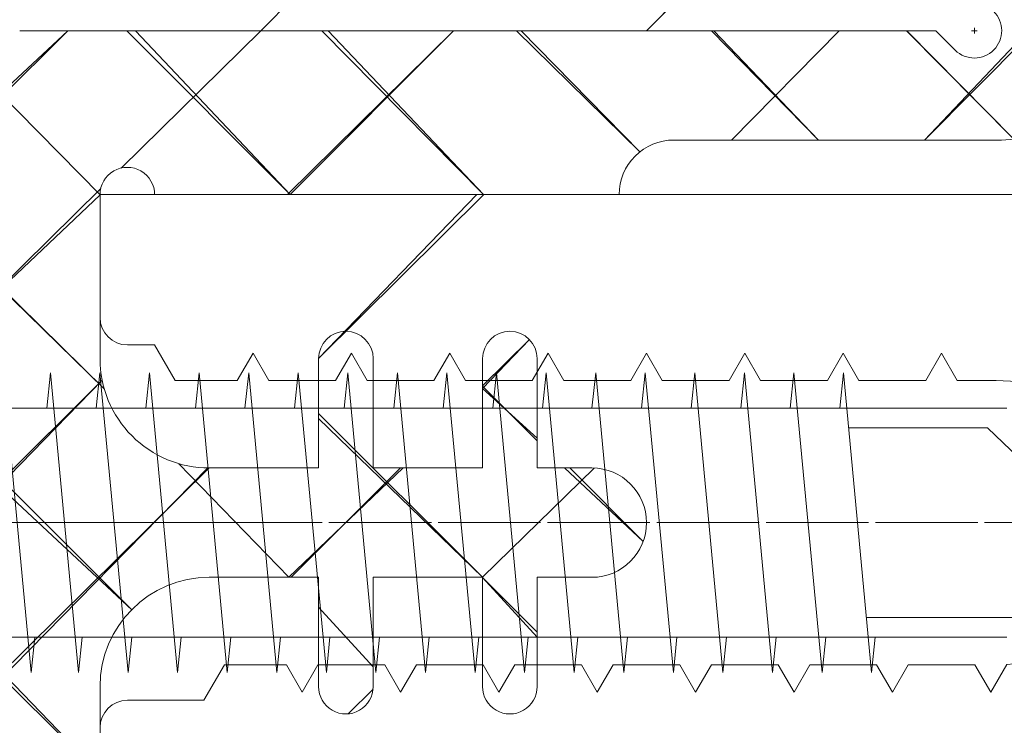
# Model space of a CAD drawing. Header units: inches. Extents: x -647532 to 3008597, y -136987 to 2557681.
# Tile 143 of 153: x 50086 to 50104, y 52559 to 52572. Entities that reach past the tile are written whole.
import ezdxf

# ---------------------------------------------------------------- set-up
doc = ezdxf.new("R2010")
doc.units = ezdxf.units.IN
doc.header["$MEASUREMENT"] = 0
doc.linetypes.add('BIAL-IT1I-KGD-001-IN-DWG-141 LEVEL 2 - OVERALL FIRE EXIT PLAN$0$CENTER', pattern=[2, 1.25, -0.25, 0.25, -0.25])
doc.layers.add('ARCH', color=8, linetype='Continuous')
doc.layers.add('YD-EXTERNAL 1', color=8, linetype='Continuous', lineweight=5)

# ---------------------------------------------------------------- blocks, each defined once
blk = doc.blocks.new('BIAL-IT1I-KGD-001-IN-DWG-141 LEVEL 2 - OVERALL FIRE EXIT PLAN$0$TYPE 2')
at = {"lineweight": -3, "ltscale": 1000}
h = blk.add_hatch(dxfattribs=at)
h.set_pattern_fill('ANSI37', color=256, scale=20, angle=-90.00000000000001, style=0)
h.set_pattern_definition([(315, (-27377983.44784665, 26829446.45019761), (1.767766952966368, 1.767766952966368), []), (44.99999999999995, (-27377983.44784665, 26829446.45019761), (-1.767766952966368, 1.767766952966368), [])])
edge = h.paths.add_edge_path()
edge.add_line((63.5001831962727, 124.5619116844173), (64.50018314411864, 124.5619116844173))
edge.add_ellipse((64.50018314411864, 125.0619116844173), major_axis=(0.3535533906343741, -0.3535533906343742), ratio=0.9999999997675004, start_angle=314.9999999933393, end_angle=494.9999999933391)
edge.add_line((64.50018314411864, 125.5619116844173), (67.00018314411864, 125.5619116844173))
edge.add_ellipse((67.00018314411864, 125.0619116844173), major_axis=(0.3535533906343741, -0.3535533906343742), ratio=0.9999999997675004, start_angle=134.9999999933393, end_angle=314.9999999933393)
edge.add_line((67.00018314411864, 124.5619116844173), (67.50018313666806, 124.5619116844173))
edge.add_ellipse((69.00018313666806, 124.5619116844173), major_axis=(1.060660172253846, 1.060660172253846), ratio=0.9999999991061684, start_angle=134.9999999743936, end_angle=225.0000000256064)
edge.add_line((69.00018313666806, 123.0619116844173), (71.00018313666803, 123.0619116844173))
edge.add_ellipse((71.00018313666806, 124.5619116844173), major_axis=(1.060660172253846, -1.060660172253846), ratio=0.999999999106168, start_angle=314.9999999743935, end_angle=405.0000000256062)
edge.add_line((72.50018313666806, 124.5619116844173), (73.00018314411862, 124.5619116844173))
edge.add_ellipse((73.00018314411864, 125.0619116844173), major_axis=(0.3535533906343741, -0.3535533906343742), ratio=0.9999999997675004, start_angle=314.9999999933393, end_angle=494.9999999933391)
edge.add_line((73.00018314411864, 125.5619116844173), (75.50018313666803, 125.5619116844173))
edge.add_ellipse((75.50018313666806, 125.0619116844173), major_axis=(0.3535533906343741, -0.3535533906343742), ratio=0.9999999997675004, start_angle=134.9999999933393, end_angle=314.9999999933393)
edge.add_line((75.50018313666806, 124.5619116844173), (76.50018313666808, 124.5619116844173))
edge.add_line((76.50018313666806, 124.5619116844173), (76.50018312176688, 120.5619116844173))
edge.add_line((76.5001831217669, 120.5619116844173), (74.98688907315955, 120.5619116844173))
edge.add_ellipse((74.98688907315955, 120.0619116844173), major_axis=(0.3535533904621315, -0.3535533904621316), ratio=1, start_angle=135, end_angle=255.0000000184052)
edge.add_line((74.55387637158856, 119.8119116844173), (75.85291448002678, 117.5619116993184))
edge.add_line((75.85291448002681, 117.5619116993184), (74.1431920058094, 117.5619116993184))
edge.add_line((74.1431920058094, 117.5619116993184), (73.02505196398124, 119.545249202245))
edge.add_ellipse((72.14896168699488, 119.0631021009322), major_axis=(0.7071067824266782, -0.7071067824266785), ratio=0.9999999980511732, start_angle=73.82572674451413, end_angle=209.2398824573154)
edge.add_line((71.18655439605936, 119.334712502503), (70.66745572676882, 117.5619116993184))
edge.add_line((70.66745572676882, 117.5619116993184), (69.3259736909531, 117.5619116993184))
edge.add_line((69.3259736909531, 117.5619116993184), (68.98239804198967, 118.6940810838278))
edge.add_ellipse((68.50018309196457, 118.5619117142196), major_axis=(0.3535533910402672, 0.3535533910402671), ratio=0.9999999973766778, start_angle=-29.67233578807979, end_angle=119.6723666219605)
edge.add_line((68.01796807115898, 118.6940808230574), (67.67439251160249, 117.5619116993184))
edge.add_line((67.67439251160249, 117.5619116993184), (66.32597370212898, 117.5619116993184))
edge.add_line((66.32597370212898, 117.5619116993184), (65.9823981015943, 118.6940809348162))
edge.add_ellipse((65.50018311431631, 118.561911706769), major_axis=(0.3535533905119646, 0.3535533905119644), ratio=0.999999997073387, start_angle=-29.67235256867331, end_angle=119.6723608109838)
edge.add_line((65.01796810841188, 118.6940808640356), (64.67439251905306, 117.5619116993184))
edge.add_line((64.67439251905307, 117.5619116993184), (63.5001831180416, 117.5619116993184))
edge.add_line((63.5001831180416, 117.5619116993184), (63.50018319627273, 124.5619116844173))
edge = h.paths.add_edge_path()
edge.add_line((63.5001831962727, 136.5619116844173), (65.0001831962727, 136.5619116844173))
edge.add_line((65.0001831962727, 136.5619116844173), (66.0001831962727, 135.5619116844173))
edge.add_line((66.0001831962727, 135.5619116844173), (68.5001831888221, 135.5619116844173))
edge.add_line((68.50018318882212, 135.5619116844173), (69.50018318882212, 134.5619116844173))
edge.add_line((69.50018318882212, 134.5619116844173), (69.50018318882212, 133.577283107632))
edge.add_ellipse((70.50018317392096, 131.5617186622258), major_axis=(1.590990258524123, -1.590990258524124), ratio=0.9999999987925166, start_angle=161.3877995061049, end_angle=405.0000000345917)
edge.add_line((72.75018317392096, 131.5617186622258), (72.75018317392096, 132.5617186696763))
edge.add_line((72.75018317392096, 132.5617186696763), (76.50018317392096, 132.5617186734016))
edge.add_line((76.50018317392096, 132.5617186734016), (76.50018317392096, 131.5617186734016))
edge.add_line((76.50018317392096, 131.5617186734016), (91.50018322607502, 131.5617186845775))
edge.add_ellipse((91.50018322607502, 130.0617186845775), major_axis=(1.060660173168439, -1.06066017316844), ratio=0.9999999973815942, start_angle=44.9999997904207, end_angle=134.9999999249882, ccw=False)
edge.add_line((93.00018322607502, 130.0617186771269), (93.0001832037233, 124.0617186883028))
edge.add_ellipse((94.00018320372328, 124.0617186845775), major_axis=(0.7071067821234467, 0.7071067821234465), ratio=0.9999999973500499, start_angle=134.9999999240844, end_angle=225.000000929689)
edge.add_line((94.00018321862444, 123.0617186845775), (94.00018323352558, 114.5617186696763))
edge.add_ellipse((94.0001832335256, 114.0617186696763), major_axis=(0.3535533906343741, -0.3535533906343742), ratio=0.9999999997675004, start_angle=134.9999999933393, end_angle=314.9999999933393)
edge.add_line((94.0001832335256, 113.5617186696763), (97.0001831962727, 113.5617186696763))
edge.add_ellipse((97.0001831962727, 115.5617186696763), major_axis=(1.414213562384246, -1.414213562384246), ratio=0.999999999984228, start_angle=314.9999999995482, end_angle=404.9999997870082)
edge.add_line((99.0001831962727, 115.5617186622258), (99.00018320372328, 117.5617187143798))
edge.add_line((99.00018320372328, 117.5617187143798), (97.00018320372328, 117.5617187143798))
edge.add_ellipse((97.00018320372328, 118.0617187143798), major_axis=(0.3535533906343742, 0.3535533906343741), ratio=0.9999999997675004, start_angle=45.000000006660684, end_angle=225.0000000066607, ccw=False)
edge.add_line((97.00018320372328, 118.5617187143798), (99.00018320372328, 118.5617187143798))
edge.add_line((99.00018320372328, 118.5617187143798), (99.00018320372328, 120.5617187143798))
edge.add_line((99.00018320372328, 120.5617187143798), (97.00018320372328, 120.5617187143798))
edge.add_ellipse((97.00018320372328, 121.0617187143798), major_axis=(0.3535533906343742, 0.3535533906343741), ratio=0.9999999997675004, start_angle=45.000000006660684, end_angle=225.0000000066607, ccw=False)
edge.add_line((97.00018320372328, 121.5617187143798), (99.00018320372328, 121.5617187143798))
edge.add_line((99.00018320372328, 121.5617187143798), (99.00018320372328, 122.5617187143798))
edge.add_ellipse((100.0001832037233, 122.5617187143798), major_axis=(0.7071067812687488, -0.7071067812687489), ratio=0.9999999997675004, start_angle=45.000000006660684, end_angle=225.0000000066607, ccw=False)
edge.add_line((101.0001832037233, 122.5617187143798), (101.0001832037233, 121.5617187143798))
edge.add_line((101.0001832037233, 121.5617187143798), (103.0001832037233, 121.5617187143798))
edge.add_ellipse((103.0001832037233, 121.0617187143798), major_axis=(0.3535533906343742, 0.3535533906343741), ratio=0.9999999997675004, start_angle=-134.9999999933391, end_angle=45.000000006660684, ccw=False)
edge.add_line((103.0001832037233, 120.5617187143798), (101.0001832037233, 120.5617187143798))
edge.add_line((101.0001832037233, 120.5617187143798), (101.0001832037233, 118.5617187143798))
edge.add_line((101.0001832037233, 118.5617187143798), (103.0001832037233, 118.5617187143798))
edge.add_ellipse((103.0001832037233, 118.0617187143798), major_axis=(0.3535533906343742, 0.3535533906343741), ratio=0.9999999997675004, start_angle=-134.9999999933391, end_angle=45.000000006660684, ccw=False)
edge.add_line((103.0001832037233, 117.5617187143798), (101.0001832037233, 117.5617187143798))
edge.add_line((101.0001832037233, 117.5617187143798), (101.0001832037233, 115.5617186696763))
edge.add_ellipse((103.0001832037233, 115.5617186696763), major_axis=(1.414213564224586, -1.414213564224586), ratio=0.9999999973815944, start_angle=225.0000000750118, end_angle=314.9999999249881)
edge.add_line((103.0001832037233, 113.5617186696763), (106.0001832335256, 113.5617186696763))
edge.add_ellipse((106.0001838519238, 114.0617186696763), major_axis=(0.3535533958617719, -0.353553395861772), ratio=0.999999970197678, start_angle=314.9999282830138, end_angle=495.0000734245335)
edge.add_line((106.0001832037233, 114.5617186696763), (106.0001831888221, 123.0617186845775))
edge.add_ellipse((106.0001832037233, 124.0617186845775), major_axis=(0.7071067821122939, 0.7071067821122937), ratio=0.9999999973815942, start_angle=224.9999992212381, end_angle=314.9999994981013)
edge.add_line((107.0001832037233, 124.0617186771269), (107.0001832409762, 130.0617186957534))
edge.add_ellipse((108.5001832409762, 130.0617186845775), major_axis=(1.060660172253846, -1.060660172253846), ratio=0.9999999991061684, start_angle=134.9999999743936, end_angle=224.9999995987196, ccw=False)
edge.add_line((108.5001832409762, 131.5617186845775), (123.5001832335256, 131.5617186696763))
edge.add_line((123.5001832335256, 131.5617186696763), (123.5001832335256, 132.5617186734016))
edge.add_line((123.5001832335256, 132.5617186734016), (127.2501832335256, 132.5617186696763))
edge.add_line((127.2501832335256, 132.5617186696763), (127.2501832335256, 131.5617186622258))
edge.add_ellipse((129.5001832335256, 131.5617186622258), major_axis=(1.590990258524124, 1.590990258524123), ratio=0.9999999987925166, start_angle=134.9999999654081, end_angle=378.612200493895)
edge.add_line((130.5001832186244, 133.577283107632), (130.5001832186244, 134.5619116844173))
edge.add_line((130.5001832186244, 134.5619116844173), (131.5001832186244, 135.5619116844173))
edge.add_line((131.5001832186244, 135.5619116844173), (134.0001832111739, 135.5619116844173))
edge.add_line((134.0001832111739, 135.5619116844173), (135.0001832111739, 136.5619116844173))
edge.add_line((135.0001832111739, 136.5619116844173), (136.5001832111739, 136.5619116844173))
edge.add_line((136.5001832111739, 136.5619116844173), (136.5001832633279, 125.5619116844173))
edge.add_line((136.5001832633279, 125.5619116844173), (135.5001832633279, 125.5619116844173))
edge.add_line((135.5001832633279, 125.5619116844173), (132.5001832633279, 125.5619116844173))
edge.add_ellipse((131.0001832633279, 125.5619116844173), major_axis=(1.060660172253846, 1.060660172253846), ratio=0.9999999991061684, start_angle=-45.00000002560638, end_angle=45.00000002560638)
edge.add_line((131.0001832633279, 127.0619116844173), (129.0001832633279, 127.0619116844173))
edge.add_ellipse((129.0001832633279, 125.5619116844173), major_axis=(1.060660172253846, -1.060660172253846), ratio=0.999999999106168, start_angle=134.9999999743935, end_angle=225.0000000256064)
edge.add_line((127.5001832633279, 125.5619116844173), (123.5001832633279, 125.5619116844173))
edge.add_line((123.5001832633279, 125.5619116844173), (123.5001832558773, 127.5618151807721))
edge.add_ellipse((121.5002797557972, 127.5618151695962), major_axis=(1.41414532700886, -1.414145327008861), ratio=0.999999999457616, start_angle=45.00000033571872, end_angle=134.999999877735)
edge.add_line((121.5002797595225, 129.5617186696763), (109.7072899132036, 129.5617186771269))
edge.add_line((109.7072899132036, 129.5617186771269), (109.3541500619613, 129.9148585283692))
edge.add_ellipse((108.9996314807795, 129.562272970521), major_axis=(0.002760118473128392, 0.4999925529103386), ratio=0.999999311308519, start_angle=-44.84036206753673, end_angle=134.7895539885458)
edge.add_line((108.6428428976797, 129.2119846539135), (108.6428266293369, 129.2119683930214))
edge.add_line((108.6428266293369, 129.2119683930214), (109.0001831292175, 128.8546118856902))
edge.add_line((109.0001831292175, 128.8546118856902), (109.0001832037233, 112.0919117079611))
edge.add_line((109.0001832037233, 112.0919117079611), (107.5001832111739, 110.5919117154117))
edge.add_line((107.5001832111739, 110.5919117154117), (103.0001832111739, 110.5919117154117))
edge.add_line((103.0001832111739, 110.5919117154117), (102.0001831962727, 111.5919117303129))
edge.add_line((102.0001831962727, 111.5919117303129), (98.00018322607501, 111.5919117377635))
edge.add_line((98.00018322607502, 111.5919117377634), (97.00018319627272, 110.5919117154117))
edge.add_line((97.0001831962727, 110.5919117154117), (92.5001831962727, 110.5919117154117))
edge.add_line((92.5001831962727, 110.5919117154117), (91.0001831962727, 112.0919117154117))
edge.add_line((91.0001831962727, 112.0919117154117), (91.0001832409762, 128.8546117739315))
edge.add_line((91.00018324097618, 128.8546117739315), (91.35753985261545, 129.2119683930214))
edge.add_line((91.35753985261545, 129.2119683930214), (91.3575235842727, 129.2119846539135))
edge.add_ellipse((91.00073500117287, 129.562272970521), major_axis=(0.002760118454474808, -0.4999925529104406), ratio=0.9999993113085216, start_angle=45.21044601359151, end_angle=224.8403620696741)
edge.add_line((90.6462164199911, 129.9148585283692), (90.29307656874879, 129.5617186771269))
edge.add_line((90.2930765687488, 129.5617186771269), (78.50008672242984, 129.5617186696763))
edge.add_ellipse((78.50008672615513, 127.5618151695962), major_axis=(1.414145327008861, 1.41414532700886), ratio=0.999999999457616, start_angle=45.00000012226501, end_angle=134.999999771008)
edge.add_line((76.50018322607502, 127.5618151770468), (76.50018321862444, 125.5619116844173))
edge.add_line((76.50018321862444, 125.5619116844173), (75.50018313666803, 125.5619116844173))
edge.add_line((75.50018313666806, 125.5619116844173), (72.50018314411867, 125.5619116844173))
edge.add_ellipse((71.00018314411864, 125.5619116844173), major_axis=(1.060660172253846, 1.060660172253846), ratio=0.9999999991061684, start_angle=-45.00000002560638, end_angle=45.00000002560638)
edge.add_line((71.00018314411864, 127.0619116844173), (69.00018314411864, 127.0619116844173))
edge.add_ellipse((69.00018314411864, 125.5619116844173), major_axis=(1.060660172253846, -1.060660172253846), ratio=0.999999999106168, start_angle=134.9999999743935, end_angle=225.0000000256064)
edge.add_line((67.50018314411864, 125.5619116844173), (67.00018314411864, 125.5619116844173))
edge.add_line((67.00018314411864, 125.5619116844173), (64.50018320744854, 125.5619116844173))
edge.add_line((64.50018320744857, 125.5619116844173), (63.50018314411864, 125.5619116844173))
edge.add_line((63.50018314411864, 125.5619116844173), (63.50018319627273, 136.5619116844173))
edge = h.paths.add_edge_path()
edge.add_line((123.5001832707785, 124.5619116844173), (124.5001832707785, 124.5619116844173))
edge.add_ellipse((124.5001832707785, 125.0619116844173), major_axis=(0.3535533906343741, -0.3535533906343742), ratio=0.9999999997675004, start_angle=314.9999999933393, end_angle=494.9999999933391)
edge.add_line((124.5001832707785, 125.5619116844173), (127.0001832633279, 125.5619116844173))
edge.add_ellipse((127.0001832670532, 125.061911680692), major_axis=(0.3535533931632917, -0.3535533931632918), ratio=0.9999999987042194, start_angle=135.0000003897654, end_angle=224.9906755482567)
edge.add_ellipse((127.0001832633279, 125.0619116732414), major_axis=(0.3535533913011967, 0.3535533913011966), ratio=0.9999999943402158, start_angle=134.9906744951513, end_angle=225.0000001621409)
edge.add_line((127.0001832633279, 124.5619116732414), (127.5001832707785, 124.5619116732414))
edge.add_ellipse((129.0001832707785, 124.5619116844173), major_axis=(1.060660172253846, 1.060660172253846), ratio=0.9999999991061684, start_angle=135.0000004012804, end_angle=225.0000000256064)
edge.add_line((129.0001832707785, 123.0619116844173), (131.0001832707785, 123.0619116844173))
edge.add_ellipse((131.0001832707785, 124.5619116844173), major_axis=(1.060660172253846, -1.060660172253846), ratio=0.999999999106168, start_angle=314.9999999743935, end_angle=405.0000000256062)
edge.add_line((132.5001832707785, 124.5619116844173), (133.0001832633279, 124.5619116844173))
edge.add_ellipse((133.0001832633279, 125.0619116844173), major_axis=(0.3535533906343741, -0.3535533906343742), ratio=0.9999999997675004, start_angle=314.9999999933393, end_angle=494.9999999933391)
edge.add_line((133.0001832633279, 125.5619116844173), (135.5001832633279, 125.5619116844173))
edge.add_ellipse((135.5001832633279, 125.0619116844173), major_axis=(0.3535533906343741, -0.3535533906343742), ratio=0.9999999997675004, start_angle=134.9999999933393, end_angle=314.9999999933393)
edge.add_line((135.5001832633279, 124.5619116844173), (136.5001832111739, 124.5619116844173))
edge.add_line((136.5001832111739, 124.5619116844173), (136.500183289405, 117.5619116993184))
edge.add_line((136.500183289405, 117.5619116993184), (135.3259738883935, 117.5619116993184))
edge.add_line((135.3259738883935, 117.5619116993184), (134.9823982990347, 118.6940808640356))
edge.add_ellipse((134.5001832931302, 118.561911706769), major_axis=(0.3535533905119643, -0.3535533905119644), ratio=0.999999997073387, start_angle=60.32763918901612, end_angle=209.6723525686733)
edge.add_line((134.0179683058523, 118.6940809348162), (133.6743927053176, 117.5619116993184))
edge.add_line((133.6743927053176, 117.5619116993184), (132.3259738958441, 117.5619116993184))
edge.add_line((132.3259738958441, 117.5619116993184), (131.9823983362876, 118.6940808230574))
edge.add_ellipse((131.500183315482, 118.5619117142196), major_axis=(0.3535533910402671, -0.3535533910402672), ratio=0.9999999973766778, start_angle=60.32763337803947, end_angle=209.6723357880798)
edge.add_line((131.0179683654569, 118.6940810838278), (130.6743927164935, 117.5619116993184))
edge.add_line((130.6743927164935, 117.5619116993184), (129.3329106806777, 117.5619116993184))
edge.add_line((129.3329106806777, 117.5619116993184), (128.8138120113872, 119.334712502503))
edge.add_ellipse((127.8514047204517, 119.0631021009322), major_axis=(0.7071067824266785, 0.7071067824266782), ratio=0.9999999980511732, start_angle=-29.23988245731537, end_angle=106.1742732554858)
edge.add_line((126.9753144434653, 119.545249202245), (125.8571744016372, 117.5619116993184))
edge.add_line((125.8571744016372, 117.5619116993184), (124.1474519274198, 117.5619116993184))
edge.add_line((124.1474519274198, 117.5619116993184), (125.446490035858, 119.8119116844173))
edge.add_ellipse((125.013477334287, 120.0619116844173), major_axis=(0.3535533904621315, -0.3535533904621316), ratio=1, start_angle=14.99999998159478, end_angle=135)
edge.add_line((125.013477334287, 120.5619116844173), (123.5001832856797, 120.5619116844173))
edge.add_line((123.5001832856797, 120.5619116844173), (123.5001832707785, 124.5619116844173))
h = blk.add_hatch(dxfattribs=at)
h.set_pattern_fill('ANSI37', color=256, scale=20, angle=-90.00000000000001, style=0)
h.set_pattern_definition([(315, (-27377983.44784666, 26829446.45019761), (1.767766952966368, 1.767766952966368), []), (44.99999999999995, (-27377983.44784666, 26829446.45019761), (-1.767766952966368, 1.767766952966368), [])])
edge = h.paths.add_edge_path()
edge.add_line((63.50018319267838, 124.5619116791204), (64.50018314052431, 124.5619116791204))
edge.add_ellipse((64.50018314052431, 125.0619116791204), major_axis=(0.3535533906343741, -0.3535533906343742), ratio=0.9999999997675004, start_angle=314.9999999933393, end_angle=494.9999999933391)
edge.add_line((64.50018314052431, 125.5619116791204), (67.00018314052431, 125.5619116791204))
edge.add_ellipse((67.00018314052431, 125.0619116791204), major_axis=(0.3535533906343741, -0.3535533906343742), ratio=0.9999999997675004, start_angle=134.9999999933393, end_angle=314.9999999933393)
edge.add_line((67.00018314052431, 124.5619116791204), (67.50018313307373, 124.5619116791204))
edge.add_ellipse((69.00018313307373, 124.5619116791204), major_axis=(1.060660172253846, 1.060660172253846), ratio=0.9999999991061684, start_angle=134.9999999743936, end_angle=225.0000000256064)
edge.add_line((69.00018313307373, 123.0619116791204), (71.0001831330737, 123.0619116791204))
edge.add_ellipse((71.00018313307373, 124.5619116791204), major_axis=(1.060660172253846, -1.060660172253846), ratio=0.999999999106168, start_angle=314.9999999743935, end_angle=405.0000000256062)
edge.add_line((72.50018313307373, 124.5619116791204), (73.0001831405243, 124.5619116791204))
edge.add_ellipse((73.00018314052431, 125.0619116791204), major_axis=(0.3535533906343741, -0.3535533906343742), ratio=0.9999999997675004, start_angle=314.9999999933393, end_angle=494.9999999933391)
edge.add_line((73.00018314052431, 125.5619116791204), (75.5001831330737, 125.5619116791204))
edge.add_ellipse((75.50018313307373, 125.0619116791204), major_axis=(0.3535533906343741, -0.3535533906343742), ratio=0.9999999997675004, start_angle=134.9999999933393, end_angle=314.9999999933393)
edge.add_line((75.50018313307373, 124.5619116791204), (76.50018313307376, 124.5619116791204))
edge.add_line((76.50018313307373, 124.5619116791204), (76.50018311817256, 120.5619116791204))
edge.add_line((76.50018311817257, 120.5619116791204), (74.98688906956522, 120.5619116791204))
edge.add_ellipse((74.98688906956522, 120.0619116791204), major_axis=(0.3535533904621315, -0.3535533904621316), ratio=1, start_angle=135, end_angle=255.0000000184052)
edge.add_line((74.55387636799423, 119.8119116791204), (75.85291447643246, 117.5619116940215))
edge.add_line((75.85291447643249, 117.5619116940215), (74.14319200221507, 117.5619116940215))
edge.add_line((74.14319200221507, 117.5619116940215), (73.02505196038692, 119.5452491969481))
edge.add_ellipse((72.14896168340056, 119.0631020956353), major_axis=(0.7071067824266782, -0.7071067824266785), ratio=0.9999999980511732, start_angle=73.82572674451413, end_angle=209.2398824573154)
edge.add_line((71.18655439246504, 119.3347124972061), (70.6674557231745, 117.5619116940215))
edge.add_line((70.6674557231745, 117.5619116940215), (69.32597368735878, 117.5619116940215))
edge.add_line((69.32597368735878, 117.5619116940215), (68.98239803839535, 118.6940810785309))
edge.add_ellipse((68.50018308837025, 118.5619117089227), major_axis=(0.3535533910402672, 0.3535533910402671), ratio=0.9999999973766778, start_angle=-29.67233578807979, end_angle=119.6723666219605)
edge.add_line((68.01796806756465, 118.6940808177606), (67.67439250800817, 117.5619116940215))
edge.add_line((67.67439250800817, 117.5619116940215), (66.32597369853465, 117.5619116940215))
edge.add_line((66.32597369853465, 117.5619116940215), (65.98239809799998, 118.6940809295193))
edge.add_ellipse((65.50018311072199, 118.5619117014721), major_axis=(0.3535533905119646, 0.3535533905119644), ratio=0.999999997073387, start_angle=-29.67235256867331, end_angle=119.6723608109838)
edge.add_line((65.01796810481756, 118.6940808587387), (64.67439251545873, 117.5619116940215))
edge.add_line((64.67439251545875, 117.5619116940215), (63.50018311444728, 117.5619116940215))
edge.add_line((63.50018311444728, 117.5619116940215), (63.50018319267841, 124.5619116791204))
edge = h.paths.add_edge_path()
edge.add_line((63.50018319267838, 136.5619116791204), (65.00018319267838, 136.5619116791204))
edge.add_line((65.00018319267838, 136.5619116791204), (66.00018319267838, 135.5619116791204))
edge.add_line((66.00018319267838, 135.5619116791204), (68.50018318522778, 135.5619116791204))
edge.add_line((68.5001831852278, 135.5619116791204), (69.5001831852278, 134.5619116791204))
edge.add_line((69.5001831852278, 134.5619116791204), (69.5001831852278, 133.5772831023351))
edge.add_ellipse((70.50018317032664, 131.5617186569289), major_axis=(1.590990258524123, -1.590990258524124), ratio=0.9999999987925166, start_angle=161.3877995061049, end_angle=405.0000000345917)
edge.add_line((72.75018317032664, 131.5617186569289), (72.75018317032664, 132.5617186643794))
edge.add_line((72.75018317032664, 132.5617186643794), (76.50018317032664, 132.5617186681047))
edge.add_line((76.50018317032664, 132.5617186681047), (76.50018317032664, 131.5617186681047))
edge.add_line((76.50018317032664, 131.5617186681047), (91.5001832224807, 131.5617186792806))
edge.add_ellipse((91.5001832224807, 130.0617186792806), major_axis=(1.060660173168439, -1.06066017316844), ratio=0.9999999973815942, start_angle=44.9999997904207, end_angle=134.9999999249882, ccw=False)
edge.add_line((93.0001832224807, 130.06171867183), (93.00018320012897, 124.0617186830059))
edge.add_ellipse((94.00018320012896, 124.0617186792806), major_axis=(0.7071067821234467, 0.7071067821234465), ratio=0.9999999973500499, start_angle=134.9999999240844, end_angle=225.000000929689)
edge.add_line((94.00018321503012, 123.0617186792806), (94.00018322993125, 114.5617186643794))
edge.add_ellipse((94.00018322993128, 114.0617186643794), major_axis=(0.3535533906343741, -0.3535533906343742), ratio=0.9999999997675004, start_angle=134.9999999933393, end_angle=314.9999999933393)
edge.add_line((94.00018322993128, 113.5617186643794), (97.00018319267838, 113.5617186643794))
edge.add_ellipse((97.00018319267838, 115.5617186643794), major_axis=(1.414213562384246, -1.414213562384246), ratio=0.999999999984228, start_angle=314.9999999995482, end_angle=404.9999997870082)
edge.add_line((99.00018319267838, 115.5617186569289), (99.00018320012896, 117.5617187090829))
edge.add_line((99.00018320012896, 117.5617187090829), (97.00018320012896, 117.5617187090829))
edge.add_ellipse((97.00018320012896, 118.0617187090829), major_axis=(0.3535533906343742, 0.3535533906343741), ratio=0.9999999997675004, start_angle=45.000000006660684, end_angle=225.0000000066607, ccw=False)
edge.add_line((97.00018320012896, 118.5617187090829), (99.00018320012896, 118.5617187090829))
edge.add_line((99.00018320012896, 118.5617187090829), (99.00018320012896, 120.5617187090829))
edge.add_line((99.00018320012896, 120.5617187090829), (97.00018320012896, 120.5617187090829))
edge.add_ellipse((97.00018320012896, 121.0617187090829), major_axis=(0.3535533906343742, 0.3535533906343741), ratio=0.9999999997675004, start_angle=45.000000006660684, end_angle=225.0000000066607, ccw=False)
edge.add_line((97.00018320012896, 121.5617187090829), (99.00018320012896, 121.5617187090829))
edge.add_line((99.00018320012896, 121.5617187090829), (99.00018320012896, 122.5617187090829))
edge.add_ellipse((100.000183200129, 122.5617187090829), major_axis=(0.7071067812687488, -0.7071067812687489), ratio=0.9999999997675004, start_angle=45.000000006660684, end_angle=225.0000000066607, ccw=False)
edge.add_line((101.000183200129, 122.5617187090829), (101.000183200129, 121.5617187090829))
edge.add_line((101.000183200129, 121.5617187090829), (103.000183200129, 121.5617187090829))
edge.add_ellipse((103.000183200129, 121.0617187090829), major_axis=(0.3535533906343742, 0.3535533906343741), ratio=0.9999999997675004, start_angle=-134.9999999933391, end_angle=45.000000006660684, ccw=False)
edge.add_line((103.000183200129, 120.5617187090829), (101.000183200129, 120.5617187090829))
edge.add_line((101.000183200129, 120.5617187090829), (101.000183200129, 118.5617187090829))
edge.add_line((101.000183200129, 118.5617187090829), (103.000183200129, 118.5617187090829))
edge.add_ellipse((103.000183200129, 118.0617187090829), major_axis=(0.3535533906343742, 0.3535533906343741), ratio=0.9999999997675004, start_angle=-134.9999999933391, end_angle=45.000000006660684, ccw=False)
edge.add_line((103.000183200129, 117.5617187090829), (101.000183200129, 117.5617187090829))
edge.add_line((101.000183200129, 117.5617187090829), (101.000183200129, 115.5617186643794))
edge.add_ellipse((103.000183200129, 115.5617186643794), major_axis=(1.414213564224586, -1.414213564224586), ratio=0.9999999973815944, start_angle=225.0000000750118, end_angle=314.9999999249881)
edge.add_line((103.000183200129, 113.5617186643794), (106.0001832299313, 113.5617186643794))
edge.add_ellipse((106.0001838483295, 114.0617186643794), major_axis=(0.3535533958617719, -0.353553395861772), ratio=0.999999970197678, start_angle=314.9999282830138, end_angle=495.0000734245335)
edge.add_line((106.000183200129, 114.5617186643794), (106.0001831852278, 123.0617186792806))
edge.add_ellipse((106.000183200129, 124.0617186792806), major_axis=(0.7071067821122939, 0.7071067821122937), ratio=0.9999999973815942, start_angle=224.9999992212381, end_angle=314.9999994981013)
edge.add_line((107.000183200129, 124.06171867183), (107.0001832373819, 130.0617186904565))
edge.add_ellipse((108.5001832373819, 130.0617186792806), major_axis=(1.060660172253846, -1.060660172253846), ratio=0.9999999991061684, start_angle=134.9999999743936, end_angle=224.9999995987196, ccw=False)
edge.add_line((108.5001832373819, 131.5617186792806), (123.5001832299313, 131.5617186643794))
edge.add_line((123.5001832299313, 131.5617186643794), (123.5001832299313, 132.5617186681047))
edge.add_line((123.5001832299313, 132.5617186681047), (127.2501832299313, 132.5617186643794))
edge.add_line((127.2501832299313, 132.5617186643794), (127.2501832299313, 131.5617186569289))
edge.add_ellipse((129.5001832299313, 131.5617186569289), major_axis=(1.590990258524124, 1.590990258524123), ratio=0.9999999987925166, start_angle=134.9999999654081, end_angle=378.612200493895)
edge.add_line((130.5001832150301, 133.5772831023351), (130.5001832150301, 134.5619116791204))
edge.add_line((130.5001832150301, 134.5619116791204), (131.5001832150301, 135.5619116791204))
edge.add_line((131.5001832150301, 135.5619116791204), (134.0001832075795, 135.5619116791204))
edge.add_line((134.0001832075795, 135.5619116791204), (135.0001832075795, 136.5619116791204))
edge.add_line((135.0001832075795, 136.5619116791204), (136.5001832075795, 136.5619116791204))
edge.add_line((136.5001832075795, 136.5619116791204), (136.5001832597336, 125.5619116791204))
edge.add_line((136.5001832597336, 125.5619116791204), (135.5001832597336, 125.5619116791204))
edge.add_line((135.5001832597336, 125.5619116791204), (132.5001832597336, 125.5619116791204))
edge.add_ellipse((131.0001832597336, 125.5619116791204), major_axis=(1.060660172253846, 1.060660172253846), ratio=0.9999999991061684, start_angle=-45.00000002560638, end_angle=45.00000002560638)
edge.add_line((131.0001832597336, 127.0619116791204), (129.0001832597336, 127.0619116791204))
edge.add_ellipse((129.0001832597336, 125.5619116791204), major_axis=(1.060660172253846, -1.060660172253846), ratio=0.999999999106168, start_angle=134.9999999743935, end_angle=225.0000000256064)
edge.add_line((127.5001832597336, 125.5619116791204), (123.5001832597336, 125.5619116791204))
edge.add_line((123.5001832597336, 125.5619116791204), (123.500183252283, 127.5618151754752))
edge.add_ellipse((121.5002797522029, 127.5618151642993), major_axis=(1.41414532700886, -1.414145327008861), ratio=0.999999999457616, start_angle=45.00000033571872, end_angle=134.999999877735)
edge.add_line((121.5002797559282, 129.5617186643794), (109.7072899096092, 129.56171867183))
edge.add_line((109.7072899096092, 129.56171867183), (109.3541500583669, 129.9148585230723))
edge.add_ellipse((108.9996314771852, 129.5622729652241), major_axis=(0.002760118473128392, 0.4999925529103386), ratio=0.999999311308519, start_angle=-44.84036206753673, end_angle=134.7895539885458)
edge.add_line((108.6428428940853, 129.2119846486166), (108.6428266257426, 129.2119683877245))
edge.add_line((108.6428266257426, 129.2119683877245), (109.0001831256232, 128.8546118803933))
edge.add_line((109.0001831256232, 128.8546118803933), (109.000183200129, 112.0919117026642))
edge.add_line((109.000183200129, 112.0919117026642), (107.5001832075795, 110.5919117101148))
edge.add_line((107.5001832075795, 110.5919117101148), (103.0001832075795, 110.5919117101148))
edge.add_line((103.0001832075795, 110.5919117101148), (102.0001831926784, 111.591911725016))
edge.add_line((102.0001831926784, 111.591911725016), (98.00018322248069, 111.5919117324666))
edge.add_line((98.0001832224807, 111.5919117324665), (97.00018319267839, 110.5919117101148))
edge.add_line((97.00018319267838, 110.5919117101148), (92.50018319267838, 110.5919117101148))
edge.add_line((92.50018319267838, 110.5919117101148), (91.00018319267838, 112.0919117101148))
edge.add_line((91.00018319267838, 112.0919117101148), (91.00018323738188, 128.8546117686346))
edge.add_line((91.00018323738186, 128.8546117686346), (91.35753984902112, 129.2119683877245))
edge.add_line((91.35753984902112, 129.2119683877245), (91.35752358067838, 129.2119846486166))
edge.add_ellipse((91.00073499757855, 129.5622729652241), major_axis=(0.002760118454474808, -0.4999925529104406), ratio=0.9999993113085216, start_angle=45.21044601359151, end_angle=224.8403620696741)
edge.add_line((90.64621641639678, 129.9148585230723), (90.29307656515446, 129.56171867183))
edge.add_line((90.29307656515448, 129.56171867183), (78.50008671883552, 129.5617186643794))
edge.add_ellipse((78.50008672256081, 127.5618151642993), major_axis=(1.414145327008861, 1.41414532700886), ratio=0.999999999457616, start_angle=45.00000012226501, end_angle=134.999999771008)
edge.add_line((76.5001832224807, 127.5618151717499), (76.50018321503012, 125.5619116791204))
edge.add_line((76.50018321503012, 125.5619116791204), (75.5001831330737, 125.5619116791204))
edge.add_line((75.50018313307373, 125.5619116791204), (72.50018314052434, 125.5619116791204))
edge.add_ellipse((71.00018314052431, 125.5619116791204), major_axis=(1.060660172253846, 1.060660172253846), ratio=0.9999999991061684, start_angle=-45.00000002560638, end_angle=45.00000002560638)
edge.add_line((71.00018314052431, 127.0619116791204), (69.00018314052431, 127.0619116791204))
edge.add_ellipse((69.00018314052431, 125.5619116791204), major_axis=(1.060660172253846, -1.060660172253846), ratio=0.999999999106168, start_angle=134.9999999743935, end_angle=225.0000000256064)
edge.add_line((67.50018314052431, 125.5619116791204), (67.00018314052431, 125.5619116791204))
edge.add_line((67.00018314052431, 125.5619116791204), (64.50018320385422, 125.5619116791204))
edge.add_line((64.50018320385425, 125.5619116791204), (63.50018314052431, 125.5619116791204))
edge.add_line((63.50018314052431, 125.5619116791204), (63.50018319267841, 136.5619116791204))
edge = h.paths.add_edge_path()
edge.add_line((123.5001832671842, 124.5619116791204), (124.5001832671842, 124.5619116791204))
edge.add_ellipse((124.5001832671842, 125.0619116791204), major_axis=(0.3535533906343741, -0.3535533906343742), ratio=0.9999999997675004, start_angle=314.9999999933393, end_angle=494.9999999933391)
edge.add_line((124.5001832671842, 125.5619116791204), (127.0001832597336, 125.5619116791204))
edge.add_ellipse((127.0001832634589, 125.0619116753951), major_axis=(0.3535533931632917, -0.3535533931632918), ratio=0.9999999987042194, start_angle=135.0000003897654, end_angle=224.9906755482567)
edge.add_ellipse((127.0001832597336, 125.0619116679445), major_axis=(0.3535533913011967, 0.3535533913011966), ratio=0.9999999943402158, start_angle=134.9906744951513, end_angle=225.0000001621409)
edge.add_line((127.0001832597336, 124.5619116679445), (127.5001832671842, 124.5619116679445))
edge.add_ellipse((129.0001832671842, 124.5619116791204), major_axis=(1.060660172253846, 1.060660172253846), ratio=0.9999999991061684, start_angle=135.0000004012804, end_angle=225.0000000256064)
edge.add_line((129.0001832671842, 123.0619116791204), (131.0001832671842, 123.0619116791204))
edge.add_ellipse((131.0001832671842, 124.5619116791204), major_axis=(1.060660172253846, -1.060660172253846), ratio=0.999999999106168, start_angle=314.9999999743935, end_angle=405.0000000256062)
edge.add_line((132.5001832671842, 124.5619116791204), (133.0001832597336, 124.5619116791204))
edge.add_ellipse((133.0001832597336, 125.0619116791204), major_axis=(0.3535533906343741, -0.3535533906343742), ratio=0.9999999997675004, start_angle=314.9999999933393, end_angle=494.9999999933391)
edge.add_line((133.0001832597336, 125.5619116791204), (135.5001832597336, 125.5619116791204))
edge.add_ellipse((135.5001832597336, 125.0619116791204), major_axis=(0.3535533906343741, -0.3535533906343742), ratio=0.9999999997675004, start_angle=134.9999999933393, end_angle=314.9999999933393)
edge.add_line((135.5001832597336, 124.5619116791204), (136.5001832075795, 124.5619116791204))
edge.add_line((136.5001832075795, 124.5619116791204), (136.5001832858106, 117.5619116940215))
edge.add_line((136.5001832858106, 117.5619116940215), (135.3259738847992, 117.5619116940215))
edge.add_line((135.3259738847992, 117.5619116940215), (134.9823982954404, 118.6940808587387))
edge.add_ellipse((134.5001832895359, 118.5619117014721), major_axis=(0.3535533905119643, -0.3535533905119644), ratio=0.999999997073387, start_angle=60.32763918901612, end_angle=209.6723525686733)
edge.add_line((134.0179683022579, 118.6940809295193), (133.6743927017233, 117.5619116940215))
edge.add_line((133.6743927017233, 117.5619116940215), (132.3259738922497, 117.5619116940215))
edge.add_line((132.3259738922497, 117.5619116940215), (131.9823983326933, 118.6940808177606))
edge.add_ellipse((131.5001833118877, 118.5619117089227), major_axis=(0.3535533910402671, -0.3535533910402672), ratio=0.9999999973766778, start_angle=60.32763337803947, end_angle=209.6723357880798)
edge.add_line((131.0179683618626, 118.6940810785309), (130.6743927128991, 117.5619116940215))
edge.add_line((130.6743927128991, 117.5619116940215), (129.3329106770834, 117.5619116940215))
edge.add_line((129.3329106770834, 117.5619116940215), (128.8138120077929, 119.3347124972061))
edge.add_ellipse((127.8514047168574, 119.0631020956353), major_axis=(0.7071067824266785, 0.7071067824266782), ratio=0.9999999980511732, start_angle=-29.23988245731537, end_angle=106.1742732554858)
edge.add_line((126.975314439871, 119.5452491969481), (125.8571743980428, 117.5619116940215))
edge.add_line((125.8571743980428, 117.5619116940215), (124.1474519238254, 117.5619116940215))
edge.add_line((124.1474519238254, 117.5619116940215), (125.4464900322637, 119.8119116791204))
edge.add_ellipse((125.0134773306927, 120.0619116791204), major_axis=(0.3535533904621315, -0.3535533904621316), ratio=1, start_angle=14.99999998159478, end_angle=135)
edge.add_line((125.0134773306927, 120.5619116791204), (123.5001832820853, 120.5619116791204))
edge.add_line((123.5001832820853, 120.5619116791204), (123.5001832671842, 124.5619116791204))
at = {"linetype": 'BIAL-IT1I-KGD-001-IN-DWG-141 LEVEL 2 - OVERALL FIRE EXIT PLAN$0$CENTER', "ltscale": 0.5}
blk.add_line((100.0001832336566, 9.791008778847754e-06), (100.0001832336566, 249.34303274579), dxfattribs=at)
at = {"linetype": 'BIAL-IT1I-KGD-001-IN-DWG-141 LEVEL 2 - OVERALL FIRE EXIT PLAN$0$CENTER'}
blk.add_line((100.0001832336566, 101.7850896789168), (100.0001832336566, 134.4178950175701), dxfattribs=at)
blk.add_line((100.0001832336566, 101.7850896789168), (100.0001832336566, 134.4178950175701), dxfattribs=at)
for p, q in [((100.0001832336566, 131.6206023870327), (98.26676656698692, 129.7997066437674)), ((100.0001832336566, 131.6206023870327), (98.26676656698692, 129.7997066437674)), ((101.7335999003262, 127.5877925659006), (101.7335999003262, 130.4053246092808)), ((101.7335999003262, 127.5877925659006), (101.7335999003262, 130.4053246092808)), ((97.90468323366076, 107.6335783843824), (97.90468323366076, 130.157836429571)), ((97.90468323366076, 107.6335783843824), (97.90468323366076, 130.157836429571)), ((102.0956832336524, 107.6335783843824), (102.0956832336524, 130.157836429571)), ((102.0956832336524, 107.6335783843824), (102.0956832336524, 130.157836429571)), ((98.26676656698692, 127.2627221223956), (98.26676656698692, 129.7997066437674)), ((98.26676656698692, 127.2627221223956), (98.26676656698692, 129.7997066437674)), ((97.25698323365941, 127.1680389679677), (102.7433832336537, 127.6824757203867)), ((97.25698323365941, 127.1680389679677), (102.7433832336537, 127.6824757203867)), ((102.7433832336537, 127.6824757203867), (102.0956832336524, 127.7481612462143)), ((102.7433832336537, 127.6824757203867), (102.0956832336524, 127.7481612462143)), ((97.90468323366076, 127.1006077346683), (97.25698323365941, 127.1680389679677)), ((97.90468323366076, 127.1006077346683), (97.25698323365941, 127.1680389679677)), ((97.25698323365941, 126.2608989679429), (102.7433832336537, 126.7753357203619)), ((97.25698323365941, 126.2608989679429), (102.7433832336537, 126.7753357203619)), ((102.7433832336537, 126.7753357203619), (102.0956832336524, 126.8410212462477)), ((102.7433832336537, 126.7753357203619), (102.0956832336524, 126.8410212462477)), ((97.90468323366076, 126.1934677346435), (97.25698323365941, 126.2608989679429)), ((97.90468323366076, 126.1934677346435), (97.25698323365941, 126.2608989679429)), ((97.25698323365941, 125.3537589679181), (102.7433832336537, 125.8681957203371)), ((97.25698323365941, 125.3537589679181), (102.7433832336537, 125.8681957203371)), ((102.7433832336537, 125.8681957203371), (102.0956832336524, 125.9338812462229)), ((102.7433832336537, 125.8681957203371), (102.0956832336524, 125.9338812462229)), ((97.90468323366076, 125.2863277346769), (97.25698323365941, 125.3537589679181)), ((97.90468323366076, 125.2863277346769), (97.25698323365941, 125.3537589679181)), ((97.25698323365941, 124.4466189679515), (102.7433832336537, 124.9610557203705)), ((97.25698323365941, 124.4466189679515), (102.7433832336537, 124.9610557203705)), ((102.7433832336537, 124.9610557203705), (102.0956832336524, 125.0267412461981)), ((102.7433832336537, 124.9610557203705), (102.0956832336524, 125.0267412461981)), ((97.90468323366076, 124.3791877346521), (97.25698323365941, 124.4466189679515)), ((97.90468323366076, 124.3791877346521), (97.25698323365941, 124.4466189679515)), ((97.25698323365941, 123.5394789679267), (102.7433832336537, 124.0539157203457)), ((97.25698323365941, 123.5394789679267), (102.7433832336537, 124.0539157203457)), ((102.7433832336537, 124.0539157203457), (102.0956832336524, 124.1196012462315)), ((102.7433832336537, 124.0539157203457), (102.0956832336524, 124.1196012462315)), ((97.90468323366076, 123.4720477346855), (97.25698323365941, 123.5394789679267)), ((97.90468323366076, 123.4720477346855), (97.25698323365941, 123.5394789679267)), ((97.25698323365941, 122.6323389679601), (102.7433832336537, 123.1467757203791)), ((97.25698323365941, 122.6323389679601), (102.7433832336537, 123.1467757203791)), ((102.7433832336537, 123.1467757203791), (102.0956832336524, 123.2124612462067)), ((102.7433832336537, 123.1467757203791), (102.0956832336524, 123.2124612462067)), ((97.90468323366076, 122.5649077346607), (97.25698323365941, 122.6323389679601)), ((97.90468323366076, 122.5649077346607), (97.25698323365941, 122.6323389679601)), ((97.25698323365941, 121.7251989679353), (102.7433832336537, 122.2396357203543)), ((97.25698323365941, 121.7251989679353), (102.7433832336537, 122.2396357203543)), ((102.7433832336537, 122.2396357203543), (102.0956832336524, 122.3053212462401)), ((102.7433832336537, 122.2396357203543), (102.0956832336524, 122.3053212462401)), ((97.90468323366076, 121.6577677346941), (97.25698323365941, 121.7251989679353)), ((97.90468323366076, 121.6577677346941), (97.25698323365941, 121.7251989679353)), ((97.25698323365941, 120.8180589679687), (102.7433832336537, 121.3324957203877)), ((97.25698323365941, 120.8180589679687), (102.7433832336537, 121.3324957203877)), ((102.7433832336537, 121.3324957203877), (102.0956832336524, 121.3981812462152)), ((102.7433832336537, 121.3324957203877), (102.0956832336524, 121.3981812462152)), ((97.90468323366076, 120.7506277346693), (97.25698323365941, 120.8180589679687)), ((97.90468323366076, 120.7506277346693), (97.25698323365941, 120.8180589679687)), ((97.25698323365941, 119.9109189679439), (102.7433832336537, 120.4253557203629)), ((97.25698323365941, 119.9109189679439), (102.7433832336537, 120.4253557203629)), ((102.7433832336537, 120.4253557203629), (102.0956832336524, 120.4910412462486)), ((102.7433832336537, 120.4253557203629), (102.0956832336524, 120.4910412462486)), ((97.90468323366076, 119.8434877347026), (97.25698323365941, 119.9109189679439)), ((97.90468323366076, 119.8434877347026), (97.25698323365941, 119.9109189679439)), ((97.25698323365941, 119.0037789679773), (102.7433832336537, 119.5182157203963)), ((97.25698323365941, 119.0037789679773), (102.7433832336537, 119.5182157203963)), ((102.7433832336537, 119.5182157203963), (102.0956832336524, 119.5839012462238)), ((102.7433832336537, 119.5182157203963), (102.0956832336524, 119.5839012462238)), ((97.90468323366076, 118.9363477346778), (97.25698323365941, 119.0037789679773)), ((97.90468323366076, 118.9363477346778), (97.25698323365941, 119.0037789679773)), ((97.25698323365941, 118.0966389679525), (102.7433832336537, 118.6110757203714)), ((97.25698323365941, 118.0966389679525), (102.7433832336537, 118.6110757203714)), ((102.7433832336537, 118.6110757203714), (102.0956832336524, 118.6767612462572)), ((102.7433832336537, 118.6110757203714), (102.0956832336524, 118.6767612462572)), ((97.90468323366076, 118.0292077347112), (97.25698323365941, 118.0966389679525)), ((97.90468323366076, 118.0292077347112), (97.25698323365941, 118.0966389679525)), ((97.25698323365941, 117.1894989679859), (102.7433832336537, 117.7039357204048)), ((97.25698323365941, 117.1894989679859), (102.7433832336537, 117.7039357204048)), ((102.7433832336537, 117.7039357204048), (102.0956832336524, 117.7696212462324)), ((102.7433832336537, 117.7039357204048), (102.0956832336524, 117.7696212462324)), ((97.90468323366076, 117.1220677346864), (97.25698323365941, 117.1894989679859)), ((97.90468323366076, 117.1220677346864), (97.25698323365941, 117.1894989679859)), ((97.25698323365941, 116.282358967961), (102.7433832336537, 116.79679572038)), ((97.25698323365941, 116.282358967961), (102.7433832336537, 116.79679572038)), ((102.7433832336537, 116.79679572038), (102.0956832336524, 116.8624812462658)), ((102.7433832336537, 116.79679572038), (102.0956832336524, 116.8624812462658)), ((97.90468323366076, 116.2149277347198), (97.25698323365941, 116.282358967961)), ((97.90468323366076, 116.2149277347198), (97.25698323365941, 116.282358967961)), ((97.25698323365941, 115.3752189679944), (102.7433832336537, 115.8896557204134)), ((97.25698323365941, 115.3752189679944), (102.7433832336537, 115.8896557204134)), ((102.7433832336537, 115.8896557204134), (102.0956832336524, 115.955341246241)), ((102.7433832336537, 115.8896557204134), (102.0956832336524, 115.955341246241)), ((100.0001832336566, 104.0919117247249), (100.0001832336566, 115.8121575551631)), ((97.90468323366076, 115.307787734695), (97.25698323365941, 115.3752189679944)), ((97.90468323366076, 115.307787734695), (97.25698323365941, 115.3752189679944)), ((97.25698323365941, 114.4680789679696), (102.7433832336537, 114.9825157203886)), ((97.25698323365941, 114.4680789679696), (102.7433832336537, 114.9825157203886)), ((102.7433832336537, 114.9825157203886), (102.0956832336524, 115.0482012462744)), ((102.7433832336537, 114.9825157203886), (102.0956832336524, 115.0482012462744)), ((97.90468323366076, 114.4006477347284), (97.25698323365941, 114.4680789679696)), ((97.90468323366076, 114.4006477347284), (97.25698323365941, 114.4680789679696)), ((97.25698323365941, 113.560938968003), (102.7433832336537, 114.075375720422)), ((97.25698323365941, 113.560938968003), (102.7433832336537, 114.075375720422)), ((102.7433832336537, 114.075375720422), (102.0956832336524, 114.1410612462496)), ((102.7433832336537, 114.075375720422), (102.0956832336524, 114.1410612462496)), ((97.90468323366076, 113.4935077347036), (97.25698323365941, 113.560938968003)), ((97.90468323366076, 113.4935077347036), (97.25698323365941, 113.560938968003)), ((97.25698323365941, 112.6537989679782), (102.7433832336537, 113.1682357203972)), ((97.25698323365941, 112.6537989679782), (102.7433832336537, 113.1682357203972)), ((102.7433832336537, 113.1682357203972), (102.0956832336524, 113.233921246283)), ((102.7433832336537, 113.1682357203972), (102.0956832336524, 113.233921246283)), ((97.90468323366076, 112.586367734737), (97.25698323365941, 112.6537989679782)), ((97.90468323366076, 112.586367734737), (97.25698323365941, 112.6537989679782)), ((97.25698323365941, 111.7893682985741), (102.7433832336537, 112.3038050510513)), ((97.25698323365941, 111.7893682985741), (102.7433832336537, 112.3038050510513)), ((102.7433832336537, 112.3038050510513), (102.0956832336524, 112.3694905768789)), ((102.7433832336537, 112.3038050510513), (102.0956832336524, 112.3694905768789))]:
    blk.add_line(p, q)
at = {"linetype": 'Continuous'}
for p, q in [((93.00018322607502, 130.0617186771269), (93.00018320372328, 124.0617186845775)), ((93.0001832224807, 130.06171867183), (93.00018320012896, 124.0617186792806)), ((90.9507350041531, 129.562272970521), (91.05073499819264, 129.562272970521)), ((90.95073500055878, 129.5622729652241), (91.05073499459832, 129.5622729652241)), ((91.00073500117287, 129.5122729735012), (91.00073500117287, 129.6122729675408)), ((91.00073499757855, 129.5122729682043), (91.00073499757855, 129.6122729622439)), ((91.00018334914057, 128.8546118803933), (91.35753984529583, 129.2119683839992)), ((91.0001833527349, 128.8546118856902), (91.35753984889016, 129.2119683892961)), ((91.35753985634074, 129.2119683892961), (91.35752358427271, 129.2119846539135)), ((91.35753985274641, 129.2119683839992), (91.35752358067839, 129.2119846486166)), ((94.00018321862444, 123.0617186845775), (94.0001832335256, 114.5617186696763)), ((94.00018321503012, 123.0617186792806), (94.00018322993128, 114.5617186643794)), ((99.00018320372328, 121.5617187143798), (99.00018320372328, 122.5617187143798)), ((99.00018320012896, 121.5617187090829), (99.00018320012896, 122.5617187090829)), ((101.0001832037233, 122.5617187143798), (101.0001832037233, 121.5617187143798)), ((101.000183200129, 122.5617187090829), (101.000183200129, 121.5617187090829)), ((97.00018320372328, 121.5617187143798), (99.00018320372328, 121.5617187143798)), ((97.00018320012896, 121.5617187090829), (99.00018320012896, 121.5617187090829)), ((101.0001832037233, 121.5617187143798), (103.0001832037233, 121.5617187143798)), ((101.000183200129, 121.5617187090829), (103.000183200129, 121.5617187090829)), ((99.00018320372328, 120.5617187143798), (97.00018320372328, 120.5617187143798)), ((99.00018320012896, 120.5617187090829), (97.00018320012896, 120.5617187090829)), ((99.00018320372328, 118.5617187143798), (99.00018320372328, 120.5617187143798)), ((99.00018320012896, 118.5617187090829), (99.00018320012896, 120.5617187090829)), ((101.0001832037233, 120.5617187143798), (101.0001832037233, 118.5617187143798)), ((103.0001832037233, 120.5617187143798), (101.0001832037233, 120.5617187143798)), ((101.000183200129, 120.5617187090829), (101.000183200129, 118.5617187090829)), ((103.000183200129, 120.5617187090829), (101.000183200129, 120.5617187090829)), ((97.00018320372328, 118.5617187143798), (99.00018320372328, 118.5617187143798)), ((97.00018320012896, 118.5617187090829), (99.00018320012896, 118.5617187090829)), ((101.0001832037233, 118.5617187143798), (103.0001832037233, 118.5617187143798)), ((101.000183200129, 118.5617187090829), (103.000183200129, 118.5617187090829)), ((99.00018320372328, 117.5617187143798), (97.00018320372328, 117.5617187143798)), ((99.00018320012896, 117.5617187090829), (97.00018320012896, 117.5617187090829)), ((99.0001831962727, 115.5617186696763), (99.00018320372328, 117.5617187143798)), ((99.00018319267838, 115.5617186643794), (99.00018320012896, 117.5617187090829)), ((101.0001832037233, 117.5617187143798), (101.0001832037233, 115.5617186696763)), ((103.0001832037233, 117.5617187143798), (101.0001832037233, 117.5617187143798)), ((101.000183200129, 117.5617187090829), (101.000183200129, 115.5617186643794)), ((103.000183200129, 117.5617187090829), (101.000183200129, 117.5617187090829)), ((94.0001832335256, 113.5617186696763), (97.00018318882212, 113.5617186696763)), ((94.00018322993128, 113.5617186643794), (97.0001831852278, 113.5617186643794)), ((103.0001832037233, 113.5617186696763), (106.0001832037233, 113.5617186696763)), ((103.000183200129, 113.5617186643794), (106.000183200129, 113.5617186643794))]:
    blk.add_line(p, q, dxfattribs=at)
at = {"linetype": 'ByBlock'}
for points in [[(97.40018323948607, 129.9619675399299), (97.40018323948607, 129.2503938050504), (96.90018323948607, 128.9617186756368), (97.40018323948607, 128.6730435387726), (97.40018323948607, 127.4503938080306), (96.90018323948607, 127.1617186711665), (97.40018323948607, 126.8730435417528), (97.40018323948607, 125.6503938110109), (96.90018323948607, 125.3617186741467), (97.40018323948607, 125.0730435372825), (97.40018323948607, 123.8503938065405), (96.90018323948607, 123.5617186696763), (97.40018323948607, 123.2730435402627), (97.40018323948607, 122.0503938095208), (96.90018323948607, 121.7617186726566), (97.40018323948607, 121.4730435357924), (97.40018323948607, 120.2503938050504), (96.90018323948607, 119.9617186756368), (97.40018323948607, 119.6730435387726), (97.40018323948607, 118.4503938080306), (96.90018323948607, 118.1617186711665), (97.40018323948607, 117.8730435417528), (97.40018323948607, 116.6503938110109), (96.90018323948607, 116.3617186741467), (97.40018323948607, 116.0730435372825), (97.40018323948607, 114.9369963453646), (96.7501832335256, 114.5617186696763), (96.7501832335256, 114.0617186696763, -0.4142135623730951), (96.2501832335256, 113.5617186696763), (94.0001832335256, 113.5617186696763), (94.00018322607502, 130.5617186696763, 0.4142135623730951)], [(103.7501832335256, 113.5617186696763, -0.4142135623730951), (103.2501832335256, 114.0617186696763), (103.2501832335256, 115.4617186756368), (102.6001832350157, 115.8369963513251), (102.6001832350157, 116.9730435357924), (103.1001832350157, 117.2617186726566), (102.6001832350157, 117.5503938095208), (102.6001832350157, 118.7730435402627), (103.1001832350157, 119.0617186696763), (102.6001832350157, 119.3503938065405), (102.6001832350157, 120.5730435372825), (103.1001832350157, 120.8617186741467), (102.6001832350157, 121.1503938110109), (102.6001832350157, 122.3730435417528), (103.1001832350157, 122.6617186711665), (102.6001832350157, 122.9503938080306), (102.6001832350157, 124.1730435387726), (103.1001832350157, 124.4617186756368), (102.6001832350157, 124.7503938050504), (102.6001832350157, 125.9730435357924), (103.1001832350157, 126.2617186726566), (102.6001832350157, 126.5503938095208), (102.6001832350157, 127.7730435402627), (103.1001832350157, 128.0617186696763), (102.6001832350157, 128.3503938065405), (102.6001832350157, 129.5730435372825), (103.1001832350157, 129.8617186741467), (102.593024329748, 130.154527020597, 0.9635594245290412), (97.40018323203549, 129.9617186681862)]]:
    blk.add_lwpolyline(points, format="xyb", dxfattribs=at)
at = {"linetype": 'Continuous'}
for points in [[(91.0001831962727, 112.0919117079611), (91.00018324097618, 128.854611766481)], [(91.00018319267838, 112.0919117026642), (91.00018323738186, 128.8546117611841)]]:
    blk.add_lwpolyline(points, dxfattribs=at)
for centre, radius, start, end in [((91.50018322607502, 130.0617186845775), 1.5, 0, 90), ((91.5001832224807, 130.0617186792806), 1.5, 0, 90), ((91.00073500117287, 129.562272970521), 0.5, 315.5267134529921, 135.1565576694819), ((91.00073499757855, 129.5622729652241), 0.5, 315.5267134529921, 135.1565576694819), ((94.00018320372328, 124.0617186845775), 1, 180, 270.0000008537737), ((94.00018320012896, 124.0617186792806), 1, 180, 270.0000008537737), ((100.0001832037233, 122.5617187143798), 1, 0, 180), ((100.000183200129, 122.5617187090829), 1, 0, 180), ((97.00018320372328, 121.0617187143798), 0.5, 90, 270), ((97.00018320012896, 121.0617187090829), 0.5, 90, 270), ((103.0001832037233, 121.0617187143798), 0.5, 270, 90), ((103.000183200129, 121.0617187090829), 0.5, 270, 90), ((97.00018320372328, 118.0617187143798), 0.5, 90, 270), ((97.00018320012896, 118.0617187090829), 0.5, 90, 270), ((103.0001832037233, 118.0617187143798), 0.5, 270, 90), ((103.000183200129, 118.0617187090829), 0.5, 270, 90), ((97.0001831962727, 115.5617186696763), 2, 270, 0), ((97.00018319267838, 115.5617186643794), 2, 270, 0), ((103.0001832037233, 115.5617186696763), 2, 180, 270), ((103.000183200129, 115.5617186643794), 2, 180, 270), ((94.0001832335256, 114.0617186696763), 0.5, 89.99428910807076, 270), ((94.00018322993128, 114.0617186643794), 0.5, 89.99428910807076, 270)]:
    blk.add_arc(centre, radius, start, end, dxfattribs=at)
blk = doc.blocks.new('ARCH')
at = {"layer": 'YD-EXTERNAL 1', "rotation": 269.9999999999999}
blk.add_blockref('BIAL-IT1I-KGD-001-IN-DWG-141 LEVEL 2 - OVERALL FIRE EXIT PLAN$0$TYPE 2', (49974.04418106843, 52662.36308574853), dxfattribs=at)

msp = doc.modelspace()

# ---------------------------------------------------------------- block references
at = {"layer": 'ARCH'}
msp.add_blockref('ARCH', (0, 0), dxfattribs=at)

doc.saveas('drawing.dxf')
